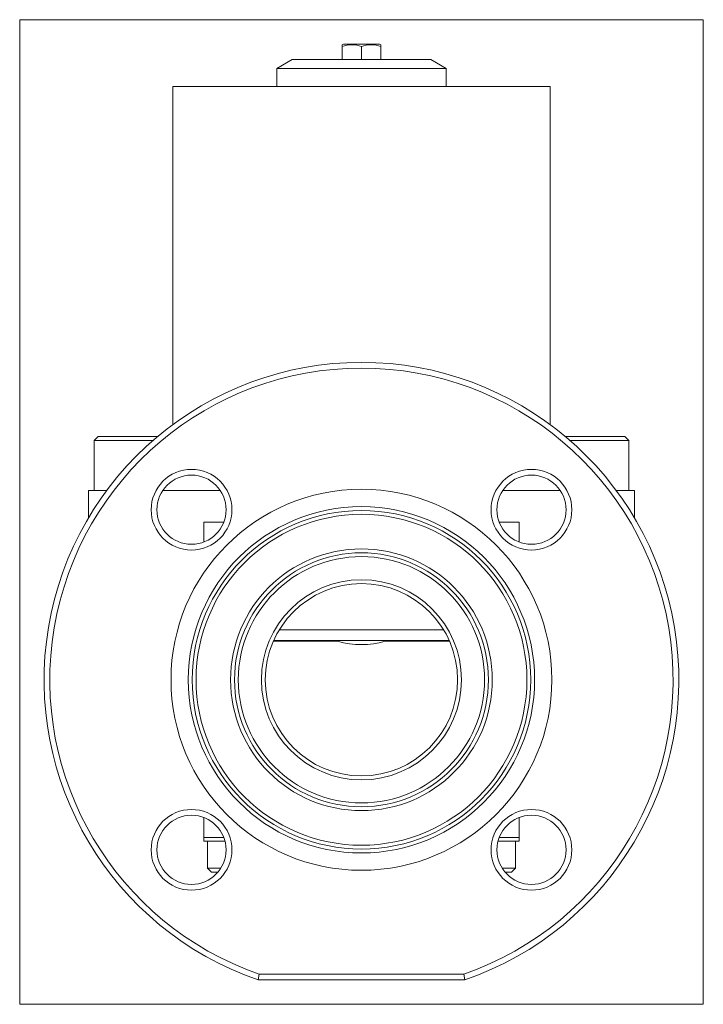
# Model space of a CAD drawing. Extents: x 4.6 to 11.6, y 0.9 to 11.
import ezdxf
from ezdxf.xclip import XClip

# ---------------------------------------------------------------- set-up
doc = ezdxf.new("R2010")
doc.units = 0
doc.header["$MEASUREMENT"] = 0
doc.header["$XCLIPFRAME"] = 2
doc.layers.get('0').update_dxf_attribs({"linetype": 'CONTINUOUS'})
for name, color, linetype in [('CEWKA_40-65', 7, 'CONTINUOUS'), ('WA_031_01_00_005', 7, 'CONTINUOUS'), ('WA_031_01_01_001', 7, 'CONTINUOUS'), ('WA_044_01_00_001', 7, 'CONTINUOUS'), ('WA_044_01_02_003', 7, 'CONTINUOUS'), ('WA_046_01_02BEZ_', 7, 'CONTINUOUS'), ('Ś-006M6X12SZEŚC_', 7, 'CONTINUOUS')]:
    doc.layers.add(name, color=color, linetype=linetype)

# ---------------------------------------------------------------- blocks, each defined once
blk = doc.blocks.new('SE1')
at = {"layer": 'CEWKA_40-65', "color": 7, "linetype": 'CONTINUOUS', "lineweight": 0}
for p, q in [((6.212, 10.327), (6.212, 6.869)), ((6.212, 10.327), (10.071, 10.327)), ((10.071, 6.869), (10.071, 10.327))]:
    blk.add_line(p, q, dxfattribs=at)
at = {"layer": 'WA_031_01_00_005', "color": 7, "linetype": 'CONTINUOUS', "lineweight": 0}
for p, q in [((7.433, 10.603), (7.275, 10.512)), ((7.433, 10.603), (8.85, 10.603)), ((9.008, 10.512), (8.85, 10.603)), ((7.275, 10.512), (9.008, 10.512)), ((7.275, 10.512), (7.275, 10.327)), ((9.008, 10.327), (9.008, 10.512))]:
    blk.add_line(p, q, dxfattribs=at)
at = {"layer": 'WA_031_01_01_001', "color": 7, "linetype": 'CONTINUOUS', "lineweight": 0}
blk.add_line((7.243, 4.659), (9.04, 4.659), dxfattribs=at)
at = {"layer": 'WA_044_01_00_001', "color": 7, "linetype": 'CONTINUOUS', "lineweight": 0}
for p, q in [((5.445, 6.744), (5.405, 6.705)), ((5.405, 6.705), (6.008, 6.705)), ((5.405, 6.705), (5.405, 6.193)), ((5.445, 6.744), (6.054, 6.744)), ((10.229, 6.744), (10.838, 6.744)), ((10.275, 6.705), (10.878, 6.705)), ((10.878, 6.705), (10.838, 6.744)), ((10.878, 6.193), (10.878, 6.705))]:
    blk.add_line(p, q, dxfattribs=at)
at = {"layer": 'WA_044_01_02_003', "color": 7, "linetype": 'CONTINUOUS', "lineweight": 0}
blk.add_line((7.301, 4.768), (8.982, 4.768), dxfattribs=at)
at = {"layer": 'WA_046_01_02BEZ_', "color": 7, "linetype": 'CONTINUOUS', "lineweight": 0}
for p, q in [((5.346, 6.193), (5.346, 5.91)), ((5.346, 6.193), (5.534, 6.193)), ((6.107, 6.193), (6.696, 6.193)), ((9.587, 6.193), (10.176, 6.193)), ((10.749, 6.193), (10.937, 6.193)), ((10.937, 5.91), (10.937, 6.193)), ((6.732, 5.87), (6.527, 5.87)), ((6.527, 5.668), (6.527, 5.87)), ((9.756, 5.87), (9.551, 5.87)), ((9.756, 5.668), (9.756, 5.87)), ((7.239, 4.65), (7.898, 4.65)), ((8.385, 4.65), (9.044, 4.65)), ((6.527, 2.642), (6.527, 2.845)), ((9.756, 2.642), (9.756, 2.845)), ((6.527, 2.642), (6.732, 2.642)), ((6.527, 2.603), (6.527, 2.642)), ((9.551, 2.642), (9.756, 2.642)), ((9.756, 2.603), (9.756, 2.642)), ((6.527, 2.603), (6.745, 2.603)), ((6.567, 2.603), (6.567, 2.327)), ((9.538, 2.603), (9.756, 2.603)), ((9.716, 2.327), (9.716, 2.603)), ((6.567, 2.327), (6.606, 2.288)), ((6.567, 2.327), (6.701, 2.327)), ((9.582, 2.327), (9.716, 2.327)), ((9.677, 2.288), (9.716, 2.327)), ((6.606, 2.288), (6.672, 2.288)), ((9.611, 2.288), (9.677, 2.288)), ((7.093, 1.244), (7.083, 1.185)), ((7.093, 1.244), (9.19, 1.244)), ((9.2, 1.185), (9.19, 1.244)), ((9.2, 1.185), (7.083, 1.185))]:
    blk.add_line(p, q, dxfattribs=at)
for centre, radius in [((6.402, 5.996), 0.413), ((6.402, 5.996), 0.354), ((9.881, 5.996), 0.413), ((9.881, 5.996), 0.354), ((8.141, 4.256), 1.949), ((8.141, 4.256), 1.772), ((8.141, 4.256), 1.732), ((8.141, 4.256), 1.693), ((8.141, 4.256), 1.339), ((8.141, 4.256), 1.299), ((8.141, 4.256), 1.26), ((8.141, 4.256), 1.024), ((8.141, 4.256), 0.984), ((6.402, 2.516), 0.413), ((9.881, 2.516), 0.413), ((6.402, 2.516), 0.354), ((9.881, 2.516), 0.354)]:
    blk.add_circle(centre, radius, dxfattribs=at)
for radius, start, end in [(3.248, 289.0113, 250.9887), (3.189, 289.1881, 250.8119)]:
    blk.add_arc((8.141, 4.256), radius, start, end, dxfattribs=at)
blk.add_ellipse((8.141, 7.241), major_axis=(0, 2.625), ratio=0.57735, start_param=2.980253, end_param=3.302932, dxfattribs=at)
at = {"layer": 'Ś-006M6X12SZEŚC_', "color": 7, "linetype": 'CONTINUOUS', "lineweight": 0}
for p, q in [((7.956, 10.76), (7.945, 10.753)), ((7.945, 10.736), (7.945, 10.753)), ((7.945, 10.736), (7.945, 10.603)), ((7.956, 10.76), (8.327, 10.76)), ((8.142, 10.736), (8.142, 10.603)), ((8.338, 10.753), (8.327, 10.76)), ((8.338, 10.753), (8.338, 10.736)), ((8.338, 10.736), (8.338, 10.603))]:
    blk.add_line(p, q, dxfattribs=at)
for centre, start, end in [((8.043, 10.468), 69.8527, 110.1241), ((8.24, 10.467), 69.8522, 110.1015)]:
    blk.add_arc(centre, 0.286, start, end, dxfattribs=at)

msp = doc.modelspace()

# ---------------------------------------------------------------- block references
at = {"color": 0, "lineweight": 0}
ref = msp.add_blockref('SE1', (0, 0), dxfattribs=at)
XClip(ref).set_block_clipping_path([(4.6434391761, 0.9353007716), (11.6395024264, 11.0101040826)])
ref.dxf.unprotected_set("ltscale", 0)

doc.saveas('drawing.dxf')
